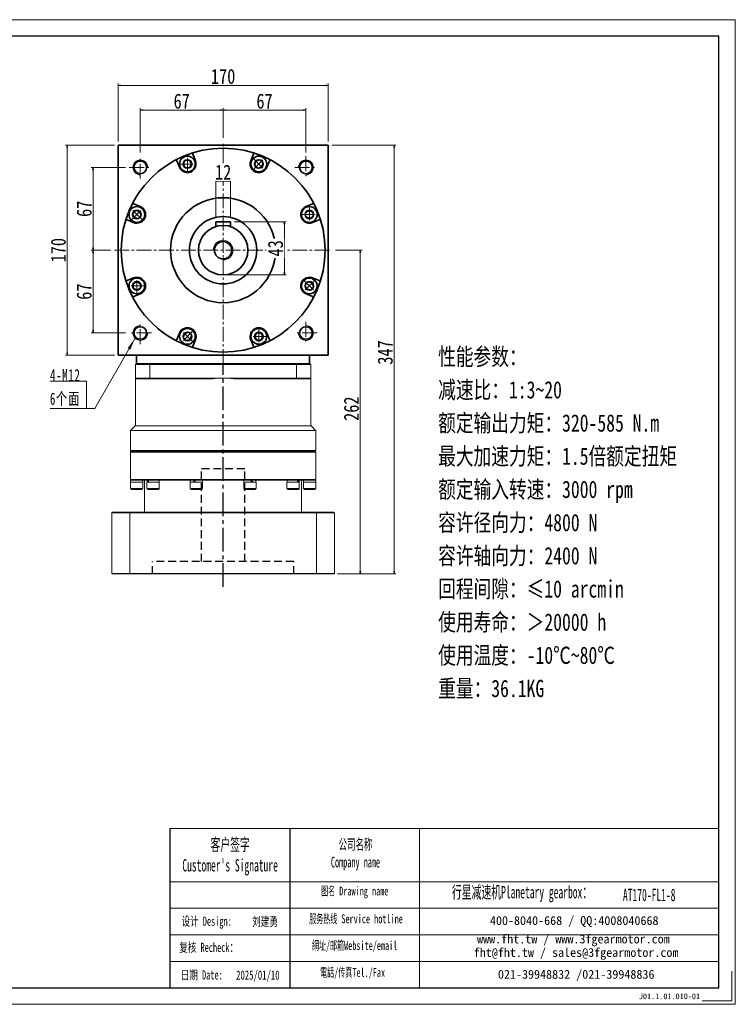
# Model space of a CAD drawing. Header units: millimetres. Extents: x -14 to 1119, y 38 to 835.
# Tile 5 of 5: x 540 to 1119, y 38 to 835. Entities that reach past the tile are written whole.
import ezdxf

# ---------------------------------------------------------------- set-up
doc = ezdxf.new("R2010")
doc.units = ezdxf.units.MM
doc.set_wipeout_variables(frame=1)
for name, pattern in [('CENTER2', [28.575, 19.05, -3.175, 3.175, -3.175]), ('DASHED2', [9.525, 6.35, -3.175]), ('点画线', [18, 12, -2, 2, -2])]:
    doc.linetypes.add(name, pattern=pattern)
for name, color, linetype in [('3中心线层', 1, 'CENTER2'), ('4虚线层', 6, 'DASHED2'), ('6文字层', 3, 'Continuous'), ('7标注层', 4, 'Continuous')]:
    doc.layers.add(name, color=color, linetype=linetype)
for name, color, linetype, lineweight in [('EB0', 7, 'Continuous', 35), ('SLD-0', 7, 'Continuous', 18), ('中心线层', 1, '点画线', 18), ('图框_外框线', 7, 'Continuous', 18), ('尺寸线层', 3, 'Continuous', 18), ('粗实线层', 7, 'Continuous', 35)]:
    doc.layers.add(name, color=color, linetype=linetype, lineweight=lineweight)
doc.styles.add('SLDTEXTSTYLE4', font='SimSun.ttf', dxfattribs={"width": 0.566667})
doc.styles.get("Standard").update_dxf_attribs({"font": 'SimSun.ttf'})
doc.styles.add('宋体', font='SimSun.ttf', dxfattribs={"width": 0.8})
doc.styles.add('标准', font='SimSun.ttf', dxfattribs={"width": 0.667})
doc.styles.add('样式 1', font='SimSun.ttf')
doc.dimstyles.new('A水平标注$0', dxfattribs={"dimtxt": 3.5, "dimasz": 2, "dimexe": 1.5, "dimexo": 3, "dimgap": 1.1, "dimtad": 1, "dimtoh": 1, "dimdec": 4, "dimdsep": 46, "dimtxsty": '宋体', "dimblk": 'OPEN', "dimcen": 3, "dimclrd": 3, "dimclre": 3, "dimclrt": 6, "dimadec": 0, "dimazin": 0, "dimtm": 1e-09, "dimtfac": 1, "dimtdec": 4, "dimtix": 1, "dimtmove": 0, "dimatfit": 3, "dimldrblk": 'OPEN', "dimfxl": 0, "dimlwd": 13, "dimlwe": 13, "dimarcsym": 0})

# ---------------------------------------------------------------- blocks, each defined once
blk = doc.blocks.new('_Open')
at = {"color": 0, "linetype": 'ByBlock', "lineweight": -2}
for p, q in [((-1, 0.17), (0, 0)), ((-1, -0.17), (0, 0)), ((0, 0), (-1, 0))]:
    blk.add_line(p, q, dxfattribs=at)
blk = doc.blocks.new('*D27')
at = {"layer": 'Defpoints', "color": 0, "transparency": 16777216}
for p in [(789.2, 782.11), (619.2, 733.69), (789.2, 733.69)]:
    blk.add_point(p, dxfattribs=at)
at = {"layer": '尺寸线层', "color": 3, "lineweight": 13, "transparency": 16777216}
for p, q in [((619.2, 736.69), (619.2, 783.61)), ((621.2, 782.11), (787.2, 782.11)), ((789.2, 736.69), (789.2, 783.61))]:
    blk.add_line(p, q, dxfattribs=at)
at = {"layer": '尺寸线层', "color": 3, "lineweight": 13, "transparency": 16777216, "xscale": 2, "yscale": 2, "zscale": 2, "rotation": 180}
blk.add_blockref('_Open', (619.2, 782.11), dxfattribs=at)
at = {"layer": '尺寸线层', "color": 3, "lineweight": 13, "transparency": 16777216, "xscale": 2, "yscale": 2, "zscale": 2}
blk.add_blockref('_Open', (789.2, 782.11), dxfattribs=at)
at = {"layer": '尺寸线层', "color": 6, "transparency": 16777216, "insert": (704.2, 789.26), "char_height": 12.1, "attachment_point": 5, "style": '宋体'}
blk.add_mtext('170', dxfattribs=at)
blk = doc.blocks.new('*D28')
at = {"layer": 'Defpoints', "color": 0, "transparency": 16777216}
for p in [(704.2, 762.12), (704.2, 736.69), (637.2, 724.69)]:
    blk.add_point(p, dxfattribs=at)
at = {"layer": '尺寸线层', "color": 3, "lineweight": 13, "transparency": 16777216}
for p, q in [((637.2, 727.69), (637.2, 763.62)), ((639.2, 762.12), (702.2, 762.12)), ((704.2, 739.69), (704.2, 763.62))]:
    blk.add_line(p, q, dxfattribs=at)
at = {"layer": '尺寸线层', "color": 3, "lineweight": 13, "transparency": 16777216, "xscale": 2, "yscale": 2, "zscale": 2, "rotation": 180}
blk.add_blockref('_Open', (637.2, 762.12), dxfattribs=at)
at = {"layer": '尺寸线层', "color": 3, "lineweight": 13, "transparency": 16777216, "xscale": 2, "yscale": 2, "zscale": 2}
blk.add_blockref('_Open', (704.2, 762.12), dxfattribs=at)
at = {"layer": '尺寸线层', "color": 6, "transparency": 16777216, "insert": (670.7, 769.27), "char_height": 12.1, "attachment_point": 5, "style": '宋体'}
blk.add_mtext('67', dxfattribs=at)
blk = doc.blocks.new('*D29')
at = {"layer": 'Defpoints', "color": 0, "transparency": 16777216}
for p in [(771.2, 762.12), (704.2, 736.69), (771.2, 724.69)]:
    blk.add_point(p, dxfattribs=at)
at = {"layer": '尺寸线层', "color": 3, "lineweight": 13, "transparency": 16777216}
for p, q in [((704.2, 739.69), (704.2, 763.62)), ((706.2, 762.12), (769.2, 762.12)), ((771.2, 727.69), (771.2, 763.62))]:
    blk.add_line(p, q, dxfattribs=at)
at = {"layer": '尺寸线层', "color": 3, "lineweight": 13, "transparency": 16777216, "xscale": 2, "yscale": 2, "zscale": 2, "rotation": 180}
blk.add_blockref('_Open', (704.2, 762.12), dxfattribs=at)
at = {"layer": '尺寸线层', "color": 3, "lineweight": 13, "transparency": 16777216, "xscale": 2, "yscale": 2, "zscale": 2}
blk.add_blockref('_Open', (771.2, 762.12), dxfattribs=at)
at = {"layer": '尺寸线层', "color": 6, "transparency": 16777216, "insert": (737.7, 769.27), "char_height": 12.1, "attachment_point": 5, "style": '宋体'}
blk.add_mtext('67', dxfattribs=at)
blk = doc.blocks.new('*D30')
at = {"layer": 'Defpoints', "color": 0, "transparency": 16777216}
for p in [(628.2, 715.69), (598.96, 648.69), (616.2, 648.69)]:
    blk.add_point(p, dxfattribs=at)
at = {"layer": '尺寸线层', "color": 3, "lineweight": 13, "transparency": 16777216}
for p, q in [((625.2, 715.69), (597.46, 715.69)), ((598.96, 713.69), (598.96, 650.69)), ((613.2, 648.69), (597.46, 648.69))]:
    blk.add_line(p, q, dxfattribs=at)
at = {"layer": '尺寸线层', "color": 3, "lineweight": 13, "transparency": 16777216, "xscale": 2, "yscale": 2, "zscale": 2}
for p, rotation in [((598.96, 715.69), 90), ((598.96, 648.69), 270)]:
    blk.add_blockref('_Open', p, dxfattribs=dict(at, rotation=rotation))
at = {"layer": '尺寸线层', "color": 6, "transparency": 16777216, "insert": (591.81, 682.19), "char_height": 12.1, "attachment_point": 5, "rotation": 90, "style": '宋体'}
blk.add_mtext('67', dxfattribs=at)
blk = doc.blocks.new('*D31')
at = {"layer": 'Defpoints', "color": 0, "transparency": 16777216}
for p in [(616.2, 648.69), (598.96, 581.69), (628.2, 581.69)]:
    blk.add_point(p, dxfattribs=at)
at = {"layer": '尺寸线层', "color": 3, "lineweight": 13, "transparency": 16777216}
for p, q in [((613.2, 648.69), (597.46, 648.69)), ((598.96, 646.69), (598.96, 583.69)), ((625.2, 581.69), (597.46, 581.69))]:
    blk.add_line(p, q, dxfattribs=at)
at = {"layer": '尺寸线层', "color": 3, "lineweight": 13, "transparency": 16777216, "xscale": 2, "yscale": 2, "zscale": 2}
for p, rotation in [((598.96, 648.69), 90), ((598.96, 581.69), 270)]:
    blk.add_blockref('_Open', p, dxfattribs=dict(at, rotation=rotation))
at = {"layer": '尺寸线层', "color": 6, "transparency": 16777216, "insert": (591.81, 615.19), "char_height": 12.1, "attachment_point": 5, "rotation": 90, "style": '宋体'}
blk.add_mtext('67', dxfattribs=at)
blk = doc.blocks.new('*D32')
at = {"layer": 'Defpoints', "color": 0, "transparency": 16777216}
for p in [(619.2, 733.69), (578.09, 563.69), (619.2, 563.69)]:
    blk.add_point(p, dxfattribs=at)
at = {"layer": '尺寸线层', "color": 3, "lineweight": 13, "transparency": 16777216}
for p, q in [((616.2, 733.69), (576.59, 733.69)), ((578.09, 731.69), (578.09, 565.69)), ((616.2, 563.69), (576.59, 563.69))]:
    blk.add_line(p, q, dxfattribs=at)
at = {"layer": '尺寸线层', "color": 3, "lineweight": 13, "transparency": 16777216, "xscale": 2, "yscale": 2, "zscale": 2}
for p, rotation in [((578.09, 733.69), 90), ((578.09, 563.69), 270)]:
    blk.add_blockref('_Open', p, dxfattribs=dict(at, rotation=rotation))
at = {"layer": '尺寸线层', "color": 6, "transparency": 16777216, "insert": (570.94, 648.69), "char_height": 12.1, "attachment_point": 5, "rotation": 90, "style": '宋体'}
blk.add_mtext('170', dxfattribs=at)
blk = doc.blocks.new('*D33')
at = {"layer": 'Defpoints', "color": 0, "transparency": 16777216}
for p in [(710.2, 671.69), (704.2, 628.69), (753.75, 628.69)]:
    blk.add_point(p, dxfattribs=at)
at = {"layer": '尺寸线层', "color": 3, "lineweight": 13, "transparency": 16777216}
for p, q in [((713.2, 671.69), (755.25, 671.69)), ((753.75, 669.69), (753.75, 630.69)), ((707.2, 628.69), (755.25, 628.69))]:
    blk.add_line(p, q, dxfattribs=at)
at = {"layer": '尺寸线层', "color": 3, "lineweight": 13, "transparency": 16777216, "xscale": 2, "yscale": 2, "zscale": 2}
for p, rotation in [((753.75, 671.69), 90), ((753.75, 628.69), 270)]:
    blk.add_blockref('_Open', p, dxfattribs=dict(at, rotation=rotation))
at = {"layer": '尺寸线层', "color": 6, "transparency": 16777216, "insert": (746.6, 650.19), "char_height": 12.1, "attachment_point": 5, "rotation": 90, "style": '宋体', "bg_fill": 3, "box_fill_scale": 1.1, "bg_fill_color": 256, "bg_fill_true_color": 13158600, "bg_fill_transparency": 0}
blk.add_mtext('43', dxfattribs=at)
blk = doc.blocks.new('*D34')
at = {"layer": 'Defpoints', "color": 0, "transparency": 16777216}
for p in [(698.2, 671.69), (710.2, 671.69)]:
    blk.add_point(p, dxfattribs=at)
at = {"layer": '尺寸线层', "color": 3, "lineweight": 13, "transparency": 16777216}
for p, q in [((698.2, 674.69), (698.2, 706.17)), ((708.2, 704.67), (700.2, 704.67)), ((710.2, 674.69), (710.2, 706.17))]:
    blk.add_line(p, q, dxfattribs=at)
at = {"layer": '尺寸线层', "color": 3, "lineweight": 13, "transparency": 16777216, "xscale": 2, "yscale": 2, "zscale": 2, "rotation": 180}
blk.add_blockref('_Open', (698.2, 704.67), dxfattribs=at)
at = {"layer": '尺寸线层', "color": 3, "lineweight": 13, "transparency": 16777216, "xscale": 2, "yscale": 2, "zscale": 2}
blk.add_blockref('_Open', (710.2, 704.67), dxfattribs=at)
at = {"layer": '尺寸线层', "color": 6, "transparency": 16777216, "insert": (704.2, 711.82), "char_height": 12.1, "attachment_point": 5, "style": '宋体', "bg_fill": 3, "box_fill_scale": 1.1, "bg_fill_color": 256, "bg_fill_true_color": 13158600, "bg_fill_transparency": 0}
blk.add_mtext('12', dxfattribs=at)
at = {"layer": 'Defpoints', "color": 0, "transparency": 16777216}
blk.add_point((698.2, 704.67), dxfattribs=at)
blk = doc.blocks.new('*X7')
at = {"layer": '中心线层', "linetype": '点画线', "lineweight": 18}
for p, q in [((-7.37, 0), (7.37, 0)), ((0, -7.37), (0, 7.37))]:
    blk.add_line(p, q, dxfattribs=at)
at = {"layer": '粗实线层'}
for p, q in [((-3.46, 0), (-1.73, 3)), ((-3.46, 0), (-1.73, -3)), ((-1.73, 3), (1.73, 3)), ((3.46, 0), (1.73, 3)), ((3.46, 0), (1.73, 3)), ((3.46, 0), (1.73, -3)), ((-1.73, -3), (1.73, -3))]:
    blk.add_line(p, q, dxfattribs=at)
blk.add_circle((0, 0), 3.46, dxfattribs=at)
for start, end in [(0, 180), (180, 360)]:
    blk.add_arc((0, 0), 6.37, start, end, dxfattribs=at)
blk = doc.blocks.new('*X8')
at = {"layer": '尺寸线层', "linetype": 'Continuous'}
blk.add_hatch(color=0, dxfattribs=at).paths.add_polyline_path([(39.19, 56.94), (35.35, 47.73), (33.2, 48.96)], flags=0)
at = {"layer": '尺寸线层', "color": 0, "linetype": 'Continuous'}
blk.add_line((39.19, 56.94), (6.6, 0), dxfattribs=at)
at = {"layer": '尺寸线层', "color": 0}
for p, q in [((0, 22.12), (-29.39, 22.12)), ((0, 0), (0, 22.12)), ((0, 0), (-29.39, 0)), ((6.6, 0), (0, 0))]:
    blk.add_line(p, q, dxfattribs=at)
at = {"layer": '尺寸线层', "color": 0, "insert": (-4.95, 1.98), "char_height": 9.9, "width": 48.8791, "attachment_point": 9, "line_spacing_factor": 1.15057, "style": '标准'}
blk.add_mtext('\\T1.1;4-M12\\P6个面', dxfattribs=at)
blk = doc.blocks.new('*D35')
at = {"layer": 'Defpoints', "color": 0, "transparency": 16777216}
for p in [(789.2, 733.69), (842.54, 733.69), (793.7, 386.69)]:
    blk.add_point(p, dxfattribs=at)
at = {"layer": '尺寸线层', "color": 3, "lineweight": 13, "transparency": 16777216}
for p, q in [((792.2, 733.69), (844.04, 733.69)), ((842.54, 388.69), (842.54, 731.69)), ((796.7, 386.69), (844.04, 386.69))]:
    blk.add_line(p, q, dxfattribs=at)
at = {"layer": '尺寸线层', "color": 3, "lineweight": 13, "transparency": 16777216, "xscale": 2, "yscale": 2, "zscale": 2}
for p, rotation in [((842.54, 733.69), 90), ((842.54, 386.69), 270)]:
    blk.add_blockref('_Open', p, dxfattribs=dict(at, rotation=rotation))
at = {"layer": '尺寸线层', "color": 6, "transparency": 16777216, "insert": (835.39, 565.94), "char_height": 12.1, "attachment_point": 5, "rotation": 90, "style": '宋体'}
blk.add_mtext('347', dxfattribs=at)
blk = doc.blocks.new('*D36')
at = {"layer": 'Defpoints', "color": 0, "transparency": 16777216}
for p in [(792.2, 648.69), (793.7, 386.69), (815.17, 386.69)]:
    blk.add_point(p, dxfattribs=at)
at = {"layer": '尺寸线层', "color": 3, "lineweight": 13, "transparency": 16777216}
for p, q in [((795.2, 648.69), (816.67, 648.69)), ((815.17, 646.69), (815.17, 388.69)), ((796.7, 386.69), (816.67, 386.69))]:
    blk.add_line(p, q, dxfattribs=at)
at = {"layer": '尺寸线层', "color": 3, "lineweight": 13, "transparency": 16777216, "xscale": 2, "yscale": 2, "zscale": 2}
for p, rotation in [((815.17, 648.69), 90), ((815.17, 386.69), 270)]:
    blk.add_blockref('_Open', p, dxfattribs=dict(at, rotation=rotation))
at = {"layer": '尺寸线层', "color": 6, "transparency": 16777216, "insert": (808.02, 520.44), "char_height": 12.1, "attachment_point": 5, "rotation": 90, "style": '宋体'}
blk.add_mtext('262', dxfattribs=at)

msp = doc.modelspace()

# ---------------------------------------------------------------- linework, layer by layer
at = {"color": 7, "linetype": 'Continuous', "lineweight": 15}
for p, q in [((644.90939, 556.18817), (633.19893, 556.18817)), ((633.19893, 545.18817), (633.19893, 556.18817)), ((633.69893, 556.68817), (645.09098, 556.68817)), ((644.90939, 556.18817), (644.90939, 545.18817)), ((763.48848, 556.18817), (644.90939, 556.18817)), ((645.09098, 556.68817), (763.30689, 556.68817)), ((763.30689, 556.68817), (774.69893, 556.68817)), ((775.19894, 556.18817), (763.48848, 556.18817)), ((763.48848, 545.18817), (763.48848, 556.18817)), ((775.19894, 556.18817), (775.19894, 545.18817)), ((633.19893, 545.18817), (644.90939, 545.18817)), ((645.09098, 544.68816), (633.69893, 544.68816)), ((644.90939, 545.18817), (704.19893, 545.18817)), ((695.78763, 544.68816), (645.09098, 544.68816)), ((704.19893, 545.18817), (763.48848, 545.18817)), ((763.30689, 544.68816), (712.61024, 544.68816)), ((774.69893, 544.68816), (763.30689, 544.68816)), ((763.48848, 545.18817), (775.19894, 545.18817)), ((629.19893, 502.68817), (704.19893, 502.68817)), ((633.19893, 506.68816), (704.19893, 506.68816)), ((704.19893, 506.68816), (775.19894, 506.68816)), ((704.19893, 502.68817), (779.19894, 502.68817)), ((629.19893, 486.48818), (704.19893, 486.48818)), ((704.19893, 486.48818), (779.19894, 486.48818)), ((779.19894, 485.18817), (629.19893, 485.18817)), ((629.69893, 485.68816), (778.69894, 485.68816)), ((629.19893, 463.18816), (704.19893, 463.18816)), ((629.69893, 462.68816), (629.25893, 462.68816)), ((629.34607, 462.68816), (629.69893, 462.68816)), ((642.71546, 462.68816), (629.7286, 462.68816)), ((643.09872, 462.68816), (642.71546, 462.68816)), ((643.09872, 462.68816), (643.38883, 462.68816)), ((643.5712, 462.68816), (643.38883, 462.68816)), ((645.18688, 462.68816), (643.5712, 462.68816)), ((679.22774, 462.68816), (645.18688, 462.68816)), ((680.18958, 462.68816), (679.18691, 462.68816)), ((680.18958, 462.68816), (680.30039, 462.68816)), ((681.0412, 462.68816), (680.30039, 462.68816)), ((683.18576, 462.68816), (681.0412, 462.68816)), ((704.19893, 462.68816), (683.18576, 462.68816)), ((704.19893, 463.18816), (779.19894, 463.18816)), ((725.21211, 462.68816), (704.19893, 462.68816)), ((726.45119, 462.68816), (725.21211, 462.68816)), ((727.2207, 462.68816), (726.45119, 462.68816)), ((727.35667, 462.68816), (727.2207, 462.68816)), ((729.21095, 462.68816), (727.35667, 462.68816)), ((763.21099, 462.68816), (729.21095, 462.68816)), ((764.2132, 462.68816), (763.21099, 462.68816)), ((764.4707, 462.68816), (764.2132, 462.68816)), ((764.82667, 462.68816), (764.4707, 462.68816)), ((765.68241, 462.68816), (764.82667, 462.68816)), ((778.66927, 462.68816), (765.68241, 462.68816)), ((779.05179, 462.68816), (778.69894, 462.68816)), ((779.13894, 462.68816), (778.69894, 462.68816)), ((629.19893, 461.08817), (639.19894, 461.08817)), ((629.19893, 455.83816), (639.19894, 455.83816)), ((638.44893, 455.08815), (629.94894, 455.08815)), ((642.56775, 461.08817), (652.56774, 461.08817)), ((642.56775, 455.83816), (652.56774, 455.83816)), ((651.81774, 455.08815), (643.31774, 455.08815)), ((677.56774, 461.08817), (687.56774, 461.08817)), ((677.56774, 455.83816), (687.56774, 455.83816)), ((686.81774, 455.08815), (678.31774, 455.08815)), ((720.83012, 461.08817), (721.07484, 461.08817)), ((720.83012, 455.83816), (721.07484, 455.83816)), ((721.07484, 461.08817), (730.83012, 461.08817)), ((721.07484, 455.83816), (730.83012, 455.83816)), ((721.78813, 455.08815), (721.58012, 455.08815)), ((730.08012, 455.08815), (721.78813, 455.08815)), ((755.83012, 461.08817), (757.8912, 461.08817)), ((755.83012, 455.83816), (757.8912, 455.83816)), ((758.33204, 455.08815), (756.58012, 455.08815)), ((757.8912, 461.08817), (765.83012, 461.08817)), ((757.8912, 455.83816), (765.83012, 455.83816)), ((765.08012, 455.08815), (758.33204, 455.08815)), ((769.19893, 461.08817), (774.19893, 461.08817)), ((769.19893, 455.83816), (774.19893, 455.83816)), ((774.19893, 455.08815), (769.94894, 455.08815)), ((774.19893, 461.08817), (779.19894, 461.08817)), ((774.19893, 455.83816), (779.19894, 455.83816)), ((778.44893, 455.08815), (774.19893, 455.08815)), ((628.65921, 436.18818), (614.19893, 436.18818)), ((614.19893, 436.18818), (614.19893, 387.18817)), ((614.69893, 436.68817), (628.84145, 436.68817)), ((779.73866, 436.18818), (628.65921, 436.18818)), ((628.65921, 387.18817), (628.65921, 436.18818)), ((628.84145, 436.68817), (779.55642, 436.68817)), ((779.55642, 436.68817), (793.69894, 436.68817)), ((794.19894, 436.18818), (779.73866, 436.18818)), ((779.73866, 436.18818), (779.73866, 387.18817)), ((794.19894, 387.18817), (794.19894, 436.18818)), ((614.19893, 387.18817), (628.65921, 387.18817)), ((628.84145, 386.68818), (614.69893, 386.68818)), ((628.65921, 387.18817), (779.73866, 387.18817)), ((779.55642, 386.68818), (628.84145, 386.68818)), ((793.69894, 386.68818), (779.55642, 386.68818)), ((779.73866, 387.18817), (794.19894, 387.18817))]:
    msp.add_line(p, q, dxfattribs=at)
msp.add_line((758.27911, 180.61979), (758.27911, 51.82087))
for centre, radius, start, end in [((704.19893, 474.18817), 71, 90, 96.80375483), ((704.19893, 474.18817), 71, 83.19624517, 90), ((629.94893, 455.83817), 0.75, 180, 270), ((638.44893, 455.83817), 0.75, 270, 0), ((643.31774, 455.83817), 0.75, 180, 270), ((651.81774, 455.83817), 0.75, 270, 0), ((678.31774, 455.83817), 0.75, 180, 270), ((686.81774, 455.83817), 0.75, 270, 0), ((721.58012, 455.83817), 0.75, 180, 270), ((730.08012, 455.83817), 0.75, 270, 0), ((756.58012, 455.83817), 0.75, 180, 270), ((765.08012, 455.83817), 0.75, 270, 0), ((769.94893, 455.83817), 0.75, 180, 270), ((778.44893, 455.83817), 0.75, 270, 0)]:
    msp.add_arc(centre, radius, start, end, dxfattribs=at)
at = {"color": 7, "linetype": 'Continuous', "lineweight": 15, "extrusion": (0, 0, -1)}
for centre, major_axis, ratio, start_param, end_param in [((634.19893, 462.68817), (0, -8.55633), 0.577350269, 1.382692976, 1.570796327), ((647.56774, 461.08817), (3.53747, -8.43319), 0.408881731, 1.740657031, 1.928760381), ((647.56774, 462.68817), (3.53747, -8.43319), 0.408881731, 1.55255368, 1.740657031), ((682.56774, 461.08817), (4.80121, -8.53127), 0.13629391, 1.647349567, 1.835452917), ((682.56774, 461.08817), (3.24616, -5.76811), 0.13629391, 1.647349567, 1.927577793), ((682.56774, 462.68817), (4.80121, -8.53127), 0.13629391, 1.459246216, 1.647349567), ((725.83012, 461.08817), (4.80121, -8.53127), 0.13629391, 4.60083887, 4.78894222), ((725.83012, 462.68817), (3.24616, -5.76811), 0.13629391, 4.78894222, 5.069170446), ((725.83012, 462.68817), (4.80121, -8.53127), 0.13629391, 4.78894222, 4.977045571), ((760.83012, 461.08817), (3.53747, -8.43319), 0.408881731, 4.694146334, 4.882249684), ((760.83012, 462.68817), (3.53747, -8.43319), 0.408881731, 4.882249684, 5.070353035), ((774.19893, 461.08817), (0, -8.55633), 0.577350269, 4.52428563, 4.71238898), ((774.19893, 462.68817), (0, -8.55633), 0.577350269, 4.71238898, 4.806023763), ((634.19893, 461.08817), (0, -8.55633), 0.577350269, 1.570796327, 1.66443111)]:
    msp.add_ellipse(centre, major_axis=major_axis, ratio=ratio, start_param=start_param, end_param=end_param, dxfattribs=at)
at = {"color": 7, "linetype": 'Continuous', "lineweight": 15}
for points in [[(633.69893, 556.68817), (633.19893, 556.18817)], [(644.90939, 556.18817), (645.09098, 556.68817)], [(763.48848, 556.18817), (763.30689, 556.68817)], [(775.19894, 556.18817), (774.69893, 556.68817)], [(633.19893, 545.18817), (633.19893, 506.68816)], [(633.19893, 545.18817), (633.69893, 544.68816)], [(644.90939, 545.18817), (645.09098, 544.68816)], [(763.48848, 545.18817), (763.30689, 544.68816)], [(775.19894, 545.18817), (774.69893, 544.68816)], [(775.19894, 506.68816), (775.19894, 545.18817)], [(633.19893, 506.68816), (629.19893, 502.68817)], [(629.19893, 502.68817), (629.19893, 486.48818)], [(779.19894, 502.68817), (775.19894, 506.68816)], [(779.19894, 486.48818), (779.19894, 502.68817)], [(629.19893, 486.48818), (629.99894, 485.68816)], [(778.39893, 485.68816), (779.19894, 486.48818)], [(629.69893, 485.68816), (629.19893, 485.18817)], [(629.19893, 485.18817), (629.19893, 463.18816)], [(779.19894, 485.18817), (778.69894, 485.68816)], [(779.19894, 463.18816), (779.19894, 485.18817)], [(629.19893, 463.18816), (629.69893, 462.68816)], [(639.13894, 461.08817), (639.13894, 462.68816)], [(640.69893, 462.68816), (640.69893, 436.68817)], [(642.62775, 462.68816), (642.62775, 461.08817)], [(652.50774, 461.08817), (652.50774, 462.68816)], [(677.62774, 462.68816), (677.62774, 461.08817)], [(687.50774, 461.08817), (687.50774, 462.68816)], [(720.89012, 462.68816), (720.89012, 461.08817)], [(730.77012, 461.08817), (730.77012, 462.68816)], [(755.89012, 462.68816), (755.89012, 461.08817)], [(765.77012, 461.08817), (765.77012, 462.68816)], [(767.69894, 436.68817), (767.69894, 462.68816)], [(769.25893, 462.68816), (769.25893, 461.08817)], [(778.69894, 462.68816), (779.19894, 463.18816)], [(629.19893, 461.08817), (629.19893, 455.83816)], [(639.19894, 455.83816), (639.19894, 461.08817)], [(642.56775, 461.08817), (642.56775, 455.83816)], [(652.56774, 455.83816), (652.56774, 461.08817)], [(677.56774, 461.08817), (677.56774, 455.83816)], [(687.56774, 455.83816), (687.56774, 461.08817)], [(720.83012, 461.08817), (720.83012, 455.83816)], [(730.83012, 455.83816), (730.83012, 461.08817)], [(755.83012, 461.08817), (755.83012, 455.83816)], [(765.83012, 455.83816), (765.83012, 461.08817)], [(769.19893, 461.08817), (769.19893, 455.83816)], [(779.19894, 455.83816), (779.19894, 461.08817)], [(614.19893, 436.18818), (614.69893, 436.68817)], [(628.84145, 436.68817), (628.65921, 436.18818)], [(779.55642, 436.68817), (779.73866, 436.18818)], [(793.69894, 436.68817), (794.19894, 436.18818)], [(614.19893, 387.18817), (614.69893, 386.68818)], [(628.84145, 386.68818), (628.65921, 387.18817)], [(779.55642, 386.68818), (779.73866, 387.18817)], [(793.69894, 386.68818), (794.19894, 387.18817)]]:
    msp.add_open_spline(points, degree=1, dxfattribs=at)
at = {"layer": '3中心线层'}
msp.add_line((704.19893, 376.34255), (704.19893, 556.68817), dxfattribs=at)
at = {"layer": '4虚线层'}
for p, q in [((721.69893, 471.68818), (686.69893, 471.68818)), ((686.69893, 396.68818), (686.69893, 471.68818)), ((721.69893, 396.68818), (721.69893, 471.68818)), ((761.34893, 396.68818), (647.04893, 396.68818)), ((647.04893, 386.68818), (647.04893, 396.68818)), ((761.34893, 386.68818), (761.34893, 396.68818))]:
    msp.add_line(p, q, dxfattribs=at)
at = {"layer": '7标注层', "color": 0}
msp.add_line((661.12045, 180.61979), (661.12045, 51.84289), dxfattribs=at)
at = {"layer": 'EB0', "linetype": 'Continuous', "lineweight": 35}
msp.add_line((634.19893, 556.68817), (774.19893, 556.68817), dxfattribs=at)
msp.add_line((634.19893, 556.68817), (774.19893, 556.68817), dxfattribs=at)
at = {"layer": '中心线层'}
for p, q in [((704.19893, 556.68817), (704.19893, 736.68817)), ((637.19893, 706.68817), (637.19893, 724.68817)), ((771.19893, 724.68817), (771.19893, 706.68817)), ((628.19893, 715.68817), (646.19893, 715.68817)), ((762.19893, 715.68817), (780.19893, 715.68817)), ((616.19893, 648.68817), (792.19893, 648.68817)), ((637.19893, 572.68817), (637.19893, 590.68817)), ((771.19893, 590.68817), (771.19893, 572.68817)), ((646.19893, 581.68817), (628.19893, 581.68817)), ((780.19893, 581.68817), (762.19893, 581.68817))]:
    msp.add_line(p, q, dxfattribs=at)
at = {"layer": '图框_外框线'}
for p, q in [((661.12045, 180.61979), (758.27911, 180.61979)), ((758.27911, 180.61979), (758.27911, 51.84289)), ((758.27911, 180.61979), (1105.16347, 180.61979)), ((862.96104, 180.61979), (862.96104, 51.84289)), ((661.12045, 137.64684), (758.27911, 137.64684)), ((758.27911, 137.64684), (1105.16347, 137.64684)), ((661.12045, 116.16036), (1105.16347, 116.16036)), ((661.12045, 94.67389), (1105.16347, 94.67389)), ((661.12045, 73.18741), (1105.16347, 73.18741))]:
    msp.add_line(p, q, dxfattribs=at)
at = {"layer": '图框_外框线', "color": 3}
msp.add_lwpolyline([(-8.21601, 38.42868), (1118.57768, 38.42868), (1118.57768, 835.23279), (-8.21601, 835.23279)], close=True, dxfattribs=at)
at = {"layer": '图框_外框线', "color": 3, "lineweight": 25}
msp.add_lwpolyline([(58.85504, 51.84289), (1105.16347, 51.84289), (1105.16347, 821.81858), (58.85504, 821.81858)], close=True, dxfattribs=at)
at = {"layer": '图框_外框线', "color": 3}
msp.add_lwpolyline([(1115.89484, 65.2571), (1115.89484, 41.11152), (1091.74926, 41.11152)], dxfattribs=at)
at = {"layer": '粗实线层'}
for p, q in [((619.19893, 563.68817), (619.19893, 733.68817)), ((619.19893, 733.68817), (789.19893, 733.68817)), ((789.19893, 563.68817), (789.19893, 733.68817)), ((710.19893, 671.68817), (698.19893, 671.68817)), ((698.19893, 671.68817), (698.19893, 667.76696)), ((710.19893, 667.76696), (710.19893, 671.68817)), ((634.19893, 556.68817), (634.19893, 563.68817)), ((774.19893, 556.68817), (774.19893, 563.68817))]:
    msp.add_line(p, q, dxfattribs=at)
msp.add_lwpolyline([(789.19893, 563.68817), (619.19893, 563.68817)], dxfattribs=at)
for centre, radius in [((704.19893, 648.68817), 82.5), ((637.19893, 715.68817), 5.1), ((771.19893, 715.68817), 5.1), ((704.19893, 648.68817), 42.5), ((704.19893, 648.68817), 27.25), ((704.19893, 648.68817), 20), ((704.19893, 648.68817), 7), ((637.19893, 581.68817), 5.1), ((771.19893, 581.68817), 5.1)]:
    msp.add_circle(centre, radius, dxfattribs=at)
at = {"layer": '粗实线层', "lineweight": 18}
for centre, radius, start, end in [((637.19893, 715.68817), 6, 0, 270), ((771.19893, 715.68817), 6, 270, 180), ((704.19893, 648.68817), 8, 270, 180), ((637.19893, 581.68817), 6, 90, 360), ((771.19893, 581.68817), 6, 180, 90)]:
    msp.add_arc(centre, radius, start, end, dxfattribs=at)

# ---------------------------------------------------------------- block references
at = {"layer": '尺寸线层'}
msp.add_blockref('*X8', (593.76619, 520.50587), dxfattribs=at)

# ---------------------------------------------------------------- texts
at = {"layer": '6文字层', "insert": (1040.5637, 47.22789), "char_height": 4.6189766, "width": 40.0044237, "attachment_point": 1, "style": '样式 1'}
msp.add_mtext('J01.1.01.010-01', dxfattribs=at)
at = {"layer": 'SLD-0', "color": 1, "attachment_point": 2}
for s, insert, char_height, width, style in [("{\\fSimSun|b1|i0|c134|p2;客户签字\\PCustomer's Signature}", (709.86725, 172.66963), 10.0270221, 124.7371893, 'SLDTEXTSTYLE4'), ('{\\fSimSun|b1|i0|c134|p2;公司名称\\PCompany name}', (811.284, 172.13735), 8.5945904, 111.273111, 'SLDTEXTSTYLE4'), ('{\\fSimSun|b1|i0|c134|p2;  \\H1.1667x;行星减速机Planetary gearbox\\fSimSun|b0|i0|c134|p2;：}', (942.7354, 134.23858), 8.5945904, 135.1726245, 'SLDTEXTSTYLE4'), ('{\\fSimSun|b1|i0|c134|p2;图名 Drawing name}', (810.69652, 133.68611), 7.1621587, 91.5945865, 'SLDTEXTSTYLE4'), ('\\pt50.13511;AT170-FL1-8', (1048.91789, 131.95668), 10.0270221, 72.9714525, 'SLDTEXTSTYLE4'), ('{\\fSimSun|b1|i0|c134|p2;服务热线 Service hotline}', (811.71217, 111.16485), 7.1621587, 102.0451686, 'SLDTEXTSTYLE4'), ('{\\fNSimSun|b0|i0|c134|p49;设计 \\fNSimSun|b0|i0|c0|p49;Design\\fNSimSun|b0|i0|c134|p49;:}', (690.90726, 109.36798), 7.3903626, 67.3230563, '标准'), ('{\\fNSimSun|b1|i0|c134|p49;刘建勇}', (738.12255, 109.07924), 7.3903626, 46.9045213, '标准'), ('{\\fNSimSun|b0|i0|c134|p49;复核 Recheck：}', (692.51751, 88.18893), 7.3903626, 81.6388904, '标准'), ('{\\fSimSun|b1|i0|c134|p2;網址/邮箱Website/email}', (810.59695, 89.58639), 7.1621587, 106.2194157, 'SLDTEXTSTYLE4'), ('{\\fNSimSun|b0|i0|c134|p49;日期 Date:}', (686.95069, 65.91181), 7.3903626, 74.5929914, '标准'), ('{\\fNSimSun|b0|i0|c134|p49;\\W0.7;2025/01/10}', (732.28812, 65.76963), 7.3903626, 61.0125415, '标准'), ('{\\fSimSun|b1|i0|c134|p2;電話/传真Tel./Fax}', (808.99231, 67.83968), 7.1621587, 107.4969239, 'SLDTEXTSTYLE4')]:
    msp.add_mtext(s, dxfattribs=dict(at, insert=insert, char_height=char_height, width=width, style=style))
at = {"layer": 'SLD-0', "color": 1, "char_height": 7.1621587, "attachment_point": 2}
for s, insert, width in [('{\\fSimSun|b1|i0|c134|p2;400-8040-668 / QQ:4008040668}', (988.26209, 109.79633), 208.529181), ('{\\fSimSun|b1|i0|c134|p2;www.fht.tw / www.3fgearmotor.com }', (987.6017, 94.87852), 208.7639272), ('\\pt85.9459;{\\fSimSun|b1|i0|c134|p2;fht@fht.tw / sales@3fgearmotor.com }', (989.78444, 83.97244), 208.7639272), ('{\\fSimSun|b1|i0|c134|p2;021-39948832 /021-39948836 }', (989.85933, 66.27373), 159.4070508)]:
    msp.add_mtext(s, dxfattribs=dict(at, insert=insert, width=width))
at = {"layer": '尺寸线层', "insert": (878.16923, 569.56422), "char_height": 14, "width": 407.755323, "attachment_point": 1, "line_spacing_factor": 1.15057, "style": '标准'}
msp.add_mtext('{\\W0.75;性能参数：\\P减速比：1:3~20\\P额定输出力矩：320-585 N.m\\P最大加速力矩：1.5倍额定扭矩\\P额定输入转速：3000 rpm\\P容许径向力：4800 N\\P容许轴向力：2400 N\\P回程间隙：≤10 arcmin\\P使用寿命：＞20000 h\\P使用温度：-10℃~80℃\\P重量：36.1KG}', dxfattribs=at)

# ---------------------------------------------------------------- dimensions: what is measured, and where the dimension line sits
at = {"layer": '尺寸线层'}
for base, p1, p2, angle, picture, middle in [((789.19893, 782.111), (619.19893, 733.68817), (789.19893, 733.68817), 0, '*D27', (704.19893, 782.111)), ((704.19893, 762.12205), (637.19893, 724.68817), (704.19893, 736.68817), 180, '*D28', (670.69893, 762.12205)), ((771.19893, 762.12205), (704.19893, 736.68817), (771.19893, 724.68817), 180, '*D29', (737.69893, 762.12205)), ((578.09002, 563.68817), (619.19893, 733.68817), (619.19893, 563.68817), 270, '*D32', (578.09002, 648.68817)), ((842.54051, 733.68817), (793.69894, 386.68818), (789.19893, 733.68817), 90, '*D35', (842.54051, 565.93817)), ((598.95748, 648.68817), (628.19893, 715.68817), (616.19893, 648.68817), 270, '*D30', (598.95748, 682.18817)), ((598.95748, 581.68817), (616.19893, 648.68817), (628.19893, 581.68817), 270, '*D31', (598.95748, 615.18817)), ((815.16568, 386.68818), (792.19893, 648.68817), (793.69894, 386.68818), 90, '*D36', (815.16568, 520.43817))]:
    dim = msp.add_linear_dim(base=base, p1=p1, p2=p2, angle=angle, dimstyle='A水平标注$0', override={"dimtxt": 12.1, "dimtfill": 0}, dxfattribs=at)
    dim.commit()
    dim.dimension.update_dxf_attribs({"geometry": picture, "text_midpoint": middle, "dimtype": 160})

# ---------------------------------------------------------------- next in the draw order: dimensions: what is measured, and where the dimension line sits
dim = msp.add_linear_dim(base=(753.75351, 628.68817), p1=(710.19893, 671.68817), p2=(704.19893, 628.68817), angle=270, dimstyle='A水平标注$0', override={"dimtxt": 12.1, "dimblk": 'Open', "dimtfill": 1, "dimtfillclr": 256}, dxfattribs=at)
dim.commit()
dim.dimension.update_dxf_attribs({"geometry": '*D33', "text_midpoint": (753.75351, 650.18817), "dimtype": 160})

# ---------------------------------------------------------------- next in the draw order: wipeouts: each hides what was drawn before it
for points in [[(681.67133, 718.44108), (681.59067, 719.45123), (681.59067, 719.45123), (681.06057, 721.16175), (680.07498, 722.65691), (678.71193, 723.81836), (677.0793, 724.55416), (675.30633, 724.80608), (675.30633, 724.80608), (673.53337, 724.55416), (671.90074, 723.81836), (670.53769, 722.65691), (669.5521, 721.16175), (669.022, 719.45123), (669.022, 719.45123), (668.94133, 718.44108), (668.94133, 718.44108), (669.15822, 716.7937), (669.79408, 715.25858), (670.8056, 713.94034), (672.12383, 712.92883), (673.65895, 712.29296), (675.30633, 712.07608), (675.30633, 712.07608), (677.27323, 712.3876), (679.04759, 713.29169), (680.45573, 714.69983), (681.35981, 716.47419)], [(737.59227, 713.94034), (738.24951, 714.71167), (738.24951, 714.71167), (739.08419, 716.29603), (739.44452, 718.05018), (739.30196, 719.83527), (738.66781, 721.51), (737.59227, 722.94181), (737.59227, 722.94181), (736.16046, 724.01736), (734.48572, 724.65151), (732.70063, 724.79406), (730.94648, 724.43374), (729.36212, 723.59906), (729.36212, 723.59906), (728.5908, 722.94181), (728.5908, 722.94181), (727.57928, 721.62358), (726.94341, 720.08846), (726.72653, 718.44108), (726.94341, 716.7937), (727.57928, 715.25858), (728.5908, 713.94034), (728.5908, 713.94034), (730.20188, 712.76982), (732.09583, 712.15444), (734.08724, 712.15444), (735.98118, 712.76982)], [(638.94676, 682.08151), (638.17544, 682.73875), (638.17544, 682.73875), (636.59108, 683.57343), (634.83693, 683.93376), (633.05184, 683.7912), (631.3771, 683.15706), (629.94529, 682.08151), (629.94529, 682.08151), (628.86975, 680.6497), (628.2356, 678.97496), (628.09304, 677.18987), (628.45337, 675.43572), (629.28805, 673.85136), (629.28805, 673.85136), (629.94529, 673.08004), (629.94529, 673.08004), (631.26353, 672.06852), (632.79865, 671.43266), (634.44603, 671.21577), (636.09341, 671.43266), (637.62853, 672.06852), (638.94676, 673.08004), (638.94676, 673.08004), (640.11729, 674.69112), (640.73266, 676.58507), (640.73266, 678.57648), (640.11729, 680.47042)], [(773.95184, 671.21577), (774.96199, 671.29644), (774.96199, 671.29644), (776.67251, 671.82654), (778.16767, 672.81212), (779.32912, 674.17518), (780.06492, 675.8078), (780.31684, 677.58077), (780.31684, 677.58077), (780.06492, 679.35374), (779.32912, 680.98637), (778.16767, 682.34942), (776.67251, 683.33501), (774.96199, 683.8651), (774.96199, 683.8651), (773.95184, 683.94577), (773.95184, 683.94577), (772.30445, 683.72889), (770.76934, 683.09303), (769.4511, 682.08151), (768.43959, 680.76327), (767.80372, 679.22816), (767.58684, 677.58077), (767.58684, 677.58077), (767.89836, 675.61388), (768.80244, 673.83952), (770.21058, 672.43138), (771.98494, 671.5273)], [(634.44603, 626.16058), (633.43588, 626.07991), (633.43588, 626.07991), (631.72536, 625.54981), (630.2302, 624.56422), (629.06875, 623.20117), (628.33294, 621.56854), (628.08103, 619.79558), (628.08103, 619.79558), (628.33294, 618.02261), (629.06875, 616.38998), (630.2302, 615.02693), (631.72536, 614.04134), (633.43588, 613.51124), (633.43588, 613.51124), (634.44603, 613.43058), (634.44603, 613.43058), (636.09341, 613.64746), (637.62853, 614.28332), (638.94676, 615.29484), (639.95828, 616.61308), (640.59415, 618.14819), (640.81103, 619.79558), (640.81103, 619.79558), (640.4995, 621.76247), (639.59542, 623.53683), (638.18728, 624.94497), (636.41292, 625.84905)], [(769.4511, 615.29484), (770.22243, 614.6376), (770.22243, 614.6376), (771.80678, 613.80292), (773.56094, 613.44259), (775.34603, 613.58514), (777.02076, 614.21929), (778.45257, 615.29484), (778.45257, 615.29484), (779.52812, 616.72665), (780.16227, 618.40138), (780.30482, 620.18648), (779.9445, 621.94063), (779.10982, 623.52498), (779.10982, 623.52498), (778.45257, 624.29631), (778.45257, 624.29631), (777.13434, 625.30783), (775.59922, 625.94369), (773.95184, 626.16058), (772.30445, 625.94369), (770.76934, 625.30783), (769.4511, 624.29631), (769.4511, 624.29631), (768.28058, 622.68522), (767.6652, 620.79128), (767.6652, 618.79987), (768.28058, 616.90593)], [(670.8056, 583.436), (670.14836, 582.66468), (670.14836, 582.66468), (669.31367, 581.08032), (668.95335, 579.32617), (669.0959, 577.54108), (669.73005, 575.86634), (670.8056, 574.43453), (670.8056, 574.43453), (672.23741, 573.35899), (673.91214, 572.72484), (675.69724, 572.58228), (677.45139, 572.94261), (679.03574, 573.77729), (679.03574, 573.77729), (679.80707, 574.43453), (679.80707, 574.43453), (680.81859, 575.75277), (681.45445, 577.28789), (681.67133, 578.93527), (681.45445, 580.58265), (680.81859, 582.11777), (679.80707, 583.436), (679.80707, 583.436), (678.19598, 584.60653), (676.30204, 585.22191), (674.31063, 585.22191), (672.41668, 584.60653)], [(726.72653, 578.93527), (726.8072, 577.92512), (726.8072, 577.92512), (727.3373, 576.2146), (728.32288, 574.71944), (729.68594, 573.55799), (731.31856, 572.82218), (733.09153, 572.57027), (733.09153, 572.57027), (734.8645, 572.82218), (736.49713, 573.55799), (737.86018, 574.71944), (738.84576, 576.2146), (739.37586, 577.92512), (739.37586, 577.92512), (739.45653, 578.93527), (739.45653, 578.93527), (739.23965, 580.58265), (738.60378, 582.11777), (737.59227, 583.436), (736.27403, 584.44752), (734.73892, 585.08339), (733.09153, 585.30027), (733.09153, 585.30027), (731.12464, 584.98874), (729.35028, 584.08466), (727.94214, 582.67652), (727.03806, 580.90216)]]:
    msp.add_wipeout(points).dxf.layer = '粗实线层'

# ---------------------------------------------------------------- next in the draw order: linework, layer by layer
at = {"layer": '粗实线层'}
for p, q in [((681.77349, 721.11986), (679.62801, 726.29951)), ((726.62438, 721.11986), (728.76986, 726.29951)), ((668.83918, 715.76229), (666.6937, 720.94194)), ((739.55869, 715.76229), (741.70417, 720.94194)), ((637.12481, 684.04793), (631.94516, 686.19341)), ((771.27305, 684.04793), (776.4527, 686.19341)), ((631.76724, 671.11362), (626.5876, 673.2591)), ((776.63062, 671.11362), (781.81027, 673.2591)), ((631.76724, 626.26273), (626.5876, 624.11725)), ((776.63062, 626.26273), (781.81027, 624.11725)), ((637.12481, 613.32842), (631.94516, 611.18294)), ((771.27305, 613.32842), (776.4527, 611.18294)), ((668.83918, 581.61405), (666.6937, 576.4344)), ((681.77349, 576.25649), (679.62801, 571.07684)), ((726.62438, 576.25649), (728.76986, 571.07684)), ((739.55869, 581.61405), (741.70417, 576.4344))]:
    msp.add_line(p, q, dxfattribs=at)
for centre, radius, start, end in [((680.55189, 726.6822), 1, 106.86675218, 202.50002187), ((727.84598, 726.6822), 1, 337.49997814, 73.13324784), ((665.76982, 720.55926), 1, 22.49997814, 118.13324784), ((675.30633, 718.44108), 7, 202.5, 22.5), ((733.09153, 718.44108), 7, 157.5, 337.5), ((742.62805, 720.55926), 1, 61.86675218, 157.50002187), ((632.32785, 687.11729), 1, 151.86675218, 247.50002187), ((776.07002, 687.11729), 1, 292.49997814, 28.13324784), ((634.44603, 677.58077), 7, 247.5, 67.5), ((773.95184, 677.58077), 7, 112.5, 292.5), ((626.20491, 672.33522), 1, 67.49997814, 163.13324784), ((782.19295, 672.33522), 1, 16.86675218, 112.50002187), ((626.20491, 625.04113), 1, 196.86675218, 292.50002187), ((634.44603, 619.79558), 7, 292.5, 112.5), ((773.95184, 619.79558), 7, 67.5, 247.5), ((782.19295, 625.04113), 1, 247.49997814, 343.13324784), ((632.32785, 610.25906), 1, 112.49997814, 208.13324784), ((776.07002, 610.25906), 1, 331.86675218, 67.50002187), ((675.30633, 578.93527), 7, 337.5, 157.5), ((733.09153, 578.93527), 7, 22.5, 202.5), ((665.76982, 576.81709), 1, 241.86675218, 337.50002187), ((742.62805, 576.81709), 1, 202.49997814, 298.13324784), ((680.55189, 570.69415), 1, 157.49997814, 253.13324784), ((727.84598, 570.69415), 1, 286.86675218, 22.50002187)]:
    msp.add_arc(centre, radius, start, end, dxfattribs=at)

# ---------------------------------------------------------------- next in the draw order: block references
msp.add_blockref('*X7', (675.30633, 718.44108), dxfattribs=at)
for p, rotation in [((733.09153, 718.44108), 315.0000000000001), ((634.44603, 677.58077), 45.00000000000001), ((773.95184, 677.58077), 270), ((773.95184, 619.79558), 225), ((634.44603, 619.79558), 90), ((675.30633, 578.93527), 135.0000000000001), ((733.09153, 578.93527), 180)]:
    msp.add_blockref('*X7', p, dxfattribs=dict(at, rotation=rotation))

# ---------------------------------------------------------------- next in the draw order: dimensions: what is measured, and where the dimension line sits
at = {"layer": '尺寸线层'}
dim = msp.add_linear_dim(base=(698.19893, 704.67245), p1=(710.19893, 671.68817), p2=(698.19893, 671.68817), dimstyle='A水平标注$0', override={"dimtxt": 12.1, "dimblk": 'Open', "dimtfill": 1, "dimtfillclr": 256}, dxfattribs=at)
dim.commit()
dim.dimension.update_dxf_attribs({"geometry": '*D34', "text_midpoint": (704.19893, 704.67245), "dimtype": 160})

doc.saveas('drawing.dxf')
